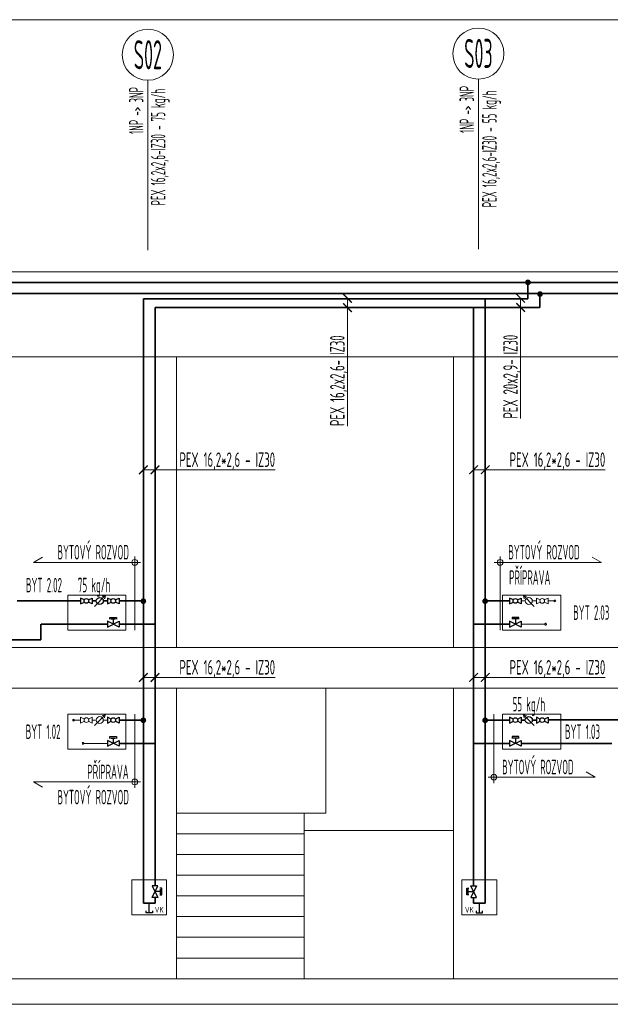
# Model space of a CAD drawing. Header units: millimetres. Extents: x 1279 to 58476, y -6899 to 74987.
# Tile 81 of 157: x 19072 to 24152, y -6899 to 1572. Entities that reach past the tile are written whole.
import ezdxf
from ezdxf.enums import TextEntityAlignment as Align

# ---------------------------------------------------------------- set-up
doc = ezdxf.new("R2010")
doc.units = ezdxf.units.MM
for name, pattern in [('phl_thick', [0]), ('VERDECKT', [9.525, 6.35, -3.175]), ('ČÁRKOVANÁ', [0.75, 0.5, -0.25])]:
    doc.linetypes.add(name, pattern=pattern)
for name, color, linetype, lineweight in [('JS_VYT_POPIS - OBECNĚ', 7, 'Continuous', 5), ('UT_KOTY - DIMENZE', 7, 'Continuous', 5), ('UT_POTRUBI - ZPÁTEČKA', 5, 'ČÁRKOVANÁ', 35), ('UT_SCHÉMA_POPIS', 7, 'VERDECKT', 5), ('UT_SCHÉMA_PŘÍVOD', 10, 'Continuous', 35), ('UT_SCHÉMA_SYMBOLY', 7, 'Continuous', 25), ('UT_SCHÉMA_ZPÁTEČKA', 172, 'VERDECKT', 35), ('UT_ZAŘÍZENÍ - ZDROJ', 3, 'Continuous', 35), ('VZT_50 POPIS - OBECNE', 7, 'Continuous', 5)]:
    doc.layers.add(name, color=color, linetype=linetype, lineweight=lineweight)
doc.styles.add('ISO 2.5', font='isocp.shx', dxfattribs={"width": 0.8, "height": 2.5})
doc.styles.add('ISOCP 2.5', font='isocp.shx', dxfattribs={"width": 0.6, "height": 2.5})
doc.styles.add('VZT_POPIS', font='isocp.shx', dxfattribs={"width": 0.6, "height": 125})

# ---------------------------------------------------------------- blocks, each defined once
blk = doc.blocks.new('_ArchTick')
at = {"color": 0, "linetype": 'ByBlock', "const_width": 0.15}
blk.add_lwpolyline([(-0.5, -0.5), (0.5, 0.5)], dxfattribs=at)

msp = doc.modelspace()

# ---------------------------------------------------------------- hatches: boundary and pattern name
at = {"layer": 'UT_POTRUBI - ZPÁTEČKA', "ltscale": 7}
msp.add_hatch(color=256, dxfattribs=at).paths.add_polyline_path([(23572, -788.3, -1), (23522.7, -788.3, -1)])
at = {"layer": 'UT_SCHÉMA_PŘÍVOD'}
for points in [[(23418.7, -687.6, 1), (23468, -687.6, 1)], [(20159.9, -3430.5, -1), (20110.6, -3430.5, -1)], [(23100.2, -3430.5, -1), (23050.9, -3430.5, -1)], [(20159.9, -4455.5, -1), (20110.6, -4455.5, -1)], [(23100.2, -4455.5, -1), (23050.9, -4455.5, -1)]]:
    msp.add_hatch(color=256, dxfattribs=at).paths.add_polyline_path(points)

# ---------------------------------------------------------------- linework, layer by layer
at = {"layer": 'JS_VYT_POPIS - OBECNĚ'}
for p, q in [((20174.2, -98.5), (20174.2, 1050.4)), ((23017.5, -402), (23017.5, 1060.2)), ((20174.2, -248.5), (20174.2, -98.5)), ((20174.2, -411.8), (20174.2, -248.5))]:
    msp.add_line(p, q, dxfattribs=at)
for centre in [(20174.2, 1270.4), (23017.5, 1280.2)]:
    msp.add_circle(centre, 220, dxfattribs=at)
at = {"layer": 'UT_KOTY - DIMENZE'}
for points in [[(21891.4, -824.8), (21891.4, -1088.7)], [(23381, -824.8), (23381, -1088.7)], [(21891.4, -904.8), (21891.4, -1088.7)], [(23381, -904.8), (23381, -1088.7)], [(21891.4, -1923.8), (21891.4, -1088.7)], [(23381, -1860.3), (23381, -1088.7)], [(20135.8, -2300.6), (20403.4, -2300.6)], [(20235.8, -2300.6), (20403.4, -2300.6)], [(20403.4, -2300.6), (21268.5, -2300.6)], [(22976.1, -2300.6), (23243.8, -2300.6)], [(23076.1, -2300.6), (23243.8, -2300.6)], [(23243.8, -2300.6), (24108.9, -2300.6)], [(20135.8, -4087), (20403.4, -4087)], [(20235.8, -4087), (20403.4, -4087)], [(20403.4, -4087), (21268.5, -4087)], [(22976.1, -4087), (23243.8, -4087)], [(23076.1, -4087), (23243.8, -4087)], [(23243.8, -4087), (24108.9, -4087)]]:
    msp.add_lwpolyline(points, dxfattribs=at)
at = {"layer": 'UT_POTRUBI - ZPÁTEČKA', "ltscale": 7}
for p, q in [((11201.7, -784.8), (29052.8, -784.8)), ((23547, -904.8), (23547, -784.8)), ((20235.8, -904.8), (23547, -904.8)), ((20235.8, -904.8), (20235.8, -5879)), ((22976.1, -904.8), (22976.1, -5879)), ((19252.4, -3761.9), (19253.7, -3629)), ((19826, -3629), (19253.7, -3629)), ((19985.8, -3629), (19926, -3629)), ((19985.8, -3629), (20235.8, -3629)), ((22976.1, -3629), (23285.9, -3629)), ((22976.1, -3629), (23285.9, -3629)), ((13657.7, -3761.9), (19252.4, -3761.9)), ((19985.8, -4654), (19926, -4654)), ((19985.8, -4654), (20235.8, -4654)), ((23285.9, -4654), (22976.1, -4654)), ((23385.9, -4654), (24165.2, -4654))]:
    msp.add_line(p, q, dxfattribs=at)
at = {"layer": 'UT_SCHÉMA_PŘÍVOD'}
for p, q in [((11101.7, -688.9), (29055.9, -688.9)), ((23442.8, -829.8), (23442.8, -688.9)), ((20135.8, -829.8), (23442.8, -829.8)), ((20135.8, -829.8), (20135.8, -6029)), ((23076.1, -829.8), (23076.1, -6029)), ((19048.5, -3429), (19595.6, -3429)), ((19730.8, -3429), (19695.6, -3429)), ((19826, -3429), (19790.8, -3429)), ((19985.8, -3429), (19926, -3429)), ((19985.8, -3429), (20135.8, -3429)), ((23226.1, -3429), (23076.1, -3429)), ((23226.1, -3429), (23285.9, -3429)), ((23226.1, -3429), (23285.9, -3429)), ((19985.8, -4454), (19926, -4454)), ((19985.8, -4454), (20135.8, -4454)), ((23285.9, -4454), (23076.1, -4454)), ((23421.1, -4454), (23385.9, -4454)), ((23516.4, -4454), (23481.1, -4454)), ((24299.9, -4452.5), (23616.4, -4452.5)), ((20235.8, -6029), (20235.8, -5979)), ((22976.1, -6029), (22976.1, -5979)), ((20135.8, -6029), (20235.8, -6029)), ((23076.1, -6029), (22976.1, -6029))]:
    msp.add_line(p, q, dxfattribs=at)
at = {"layer": 'UT_SCHÉMA_PŘÍVOD', "color": 8, "lineweight": 5}
for p, q in [((23385.9, -3429), (23421.1, -3429)), ((23516.4, -3429), (23481.1, -3429)), ((23616.4, -3429), (23676.1, -3429)), ((19595.6, -4454), (19535.8, -4454)), ((19695.6, -4454), (19730.8, -4454)), ((19826, -4454), (19790.8, -4454))]:
    msp.add_line(p, q, dxfattribs=at)
for centre in [(23676.1, -3429), (19535.8, -4454)]:
    msp.add_circle(centre, 8, dxfattribs=at)
at = {"layer": 'UT_SCHÉMA_SYMBOLY'}
for p, q in [((19714.5, -3475.3), (19807, -3382.7)), ((19714.5, -3475.3), (19807, -3382.7)), ((19807, -3382.7), (19780.3, -3389.9)), ((19807, -3382.7), (19799.9, -3409.5)), ((19627.7, -3420), (19595.6, -3404)), ((19595.6, -3404), (19595.6, -3454)), ((19595.6, -3454), (19627.7, -3437.9)), ((19663.4, -3420), (19695.6, -3404)), ((19695.6, -3454), (19663.4, -3437.9)), ((19695.6, -3404), (19695.6, -3454)), ((19858.1, -3420), (19826, -3404)), ((19826, -3404), (19826, -3454)), ((19826, -3454), (19858.1, -3437.9)), ((19893.9, -3420), (19926, -3404)), ((19926, -3454), (19893.9, -3437.9)), ((19926, -3404), (19926, -3454)), ((23318, -3420), (23285.9, -3404)), ((23285.9, -3404), (23285.9, -3454)), ((23285.9, -3454), (23318, -3437.9)), ((23353.8, -3420), (23385.9, -3404)), ((23385.9, -3454), (23353.8, -3437.9)), ((23385.9, -3404), (23385.9, -3454)), ((19826, -3654), (19926, -3604)), ((19926, -3654), (19826, -3604)), ((19826, -3604), (19826, -3654)), ((19847.4, -3586.8), (19847.4, -3569.9)), ((19847.4, -3569.9), (19904.6, -3569.9)), ((19855, -3583), (19897, -3583)), ((19876, -3583), (19876, -3629)), ((19904.6, -3569.9), (19904.6, -3586.8)), ((19926, -3604), (19926, -3654)), ((23385.9, -3654), (23285.9, -3604)), ((23285.9, -3654), (23385.9, -3604)), ((23285.9, -3604), (23285.9, -3654)), ((23364.5, -3569.9), (23307.3, -3569.9)), ((23307.3, -3569.9), (23307.3, -3586.8)), ((23356.9, -3583), (23314.9, -3583)), ((23335.9, -3583), (23335.9, -3629)), ((23364.5, -3586.8), (23364.5, -3569.9)), ((23385.9, -3604), (23385.9, -3654)), ((19858.1, -4445.1), (19826, -4429)), ((19826, -4429), (19826, -4479)), ((19826, -4479), (19858.1, -4462.9)), ((19893.9, -4445.1), (19926, -4429)), ((19926, -4479), (19893.9, -4462.9)), ((19926, -4429), (19926, -4479)), ((23318, -4445), (23285.9, -4429)), ((23285.9, -4429), (23285.9, -4479)), ((23285.9, -4479), (23318, -4462.9)), ((23353.8, -4445), (23385.9, -4429)), ((23385.9, -4479), (23353.8, -4462.9)), ((23385.9, -4429), (23385.9, -4479)), ((23548.5, -4445), (23516.4, -4429)), ((23516.4, -4429), (23516.4, -4479)), ((23516.4, -4479), (23548.5, -4462.9)), ((23584.3, -4445), (23616.4, -4429)), ((23616.4, -4479), (23584.3, -4462.9)), ((23616.4, -4429), (23616.4, -4479)), ((19826, -4679), (19926, -4629)), ((19926, -4679), (19826, -4629)), ((19826, -4629), (19826, -4679)), ((19847.4, -4611.8), (19847.4, -4594.9)), ((19847.4, -4594.9), (19904.6, -4594.9)), ((19855, -4608), (19897, -4608)), ((19876, -4608), (19876, -4654)), ((19904.6, -4594.9), (19904.6, -4611.8)), ((19926, -4629), (19926, -4679)), ((23385.9, -4679), (23285.9, -4629)), ((23285.9, -4679), (23385.9, -4629)), ((23285.9, -4629), (23285.9, -4679)), ((23364.5, -4594.9), (23307.3, -4594.9)), ((23307.3, -4594.9), (23307.3, -4611.8)), ((23356.9, -4608), (23314.9, -4608)), ((23335.9, -4608), (23335.9, -4654)), ((23364.5, -4611.8), (23364.5, -4594.9)), ((23385.9, -4629), (23385.9, -4679)), ((20210.8, -5979), (20260.8, -5879)), ((20210.8, -5879), (20260.8, -5979)), ((20260.8, -5879), (20210.8, -5879)), ((20281.8, -5929), (20235.8, -5929)), ((20294.9, -5900.4), (20278, -5900.4)), ((20281.8, -5950), (20281.8, -5908)), ((20294.9, -5957.6), (20294.9, -5900.4)), ((22917.1, -5957.6), (22917.1, -5900.4)), ((22917.1, -5900.4), (22933.9, -5900.4)), ((22930.1, -5950), (22930.1, -5908)), ((22930.1, -5929), (22976.1, -5929)), ((23001.1, -5979), (22951.1, -5879)), ((23001.1, -5879), (22951.1, -5979)), ((22951.1, -5879), (23001.1, -5879)), ((20260.8, -5979), (20210.8, -5979)), ((20278, -5957.6), (20294.9, -5957.6)), ((22933.9, -5957.6), (22917.1, -5957.6)), ((22951.1, -5979), (23001.1, -5979)), ((20158.8, -6110.9), (20158.8, -6094.9)), ((20185.8, -6110.9), (20185.8, -6029)), ((20212.8, -6094.9), (20212.8, -6110.9)), ((22999.1, -6094.9), (22999.1, -6110.9)), ((23026.1, -6110.9), (23026.1, -6029)), ((23053.1, -6110.9), (23053.1, -6094.9)), ((20212.8, -6110.9), (20158.8, -6110.9)), ((22999.1, -6110.9), (23053.1, -6110.9))]:
    msp.add_line(p, q, dxfattribs=at)
at = {"layer": 'UT_SCHÉMA_SYMBOLY', "color": 8, "lineweight": 5}
for p, q in [((23548.5, -3420), (23516.4, -3404)), ((23516.4, -3404), (23516.4, -3454)), ((23516.4, -3454), (23548.5, -3437.9)), ((23584.3, -3420), (23616.4, -3404)), ((23616.4, -3454), (23584.3, -3437.9)), ((23616.4, -3404), (23616.4, -3454)), ((19627.7, -4445.1), (19595.6, -4429)), ((19595.6, -4429), (19595.6, -4479)), ((19595.6, -4479), (19627.7, -4462.9)), ((19663.4, -4445.1), (19695.6, -4429)), ((19695.6, -4479), (19663.4, -4462.9)), ((19695.6, -4429), (19695.6, -4479))]:
    msp.add_line(p, q, dxfattribs=at)
at = {"layer": 'UT_SCHÉMA_SYMBOLY'}
for centre, radius in [((19645.6, -3429), 20), ((19760.8, -3429), 30), ((19876, -3429), 20), ((23335.9, -3429), 20), ((19876, -4454), 20), ((23335.9, -4454), 20), ((23451.1, -4454), 30), ((23566.4, -4454), 20)]:
    msp.add_circle(centre, radius, dxfattribs=at)
at = {"layer": 'UT_SCHÉMA_SYMBOLY', "color": 8, "lineweight": 5}
for centre, radius in [((23451.1, -3429), 30), ((23566.4, -3429), 20), ((19645.6, -4454), 20), ((19760.8, -4454), 30)]:
    msp.add_circle(centre, radius, dxfattribs=at)
at = {"layer": 'UT_SCHÉMA_ZPÁTEČKA', "color": 8, "lineweight": 5, "ltscale": 0.3}
for p, q in [((23385.9, -3629), (23596.1, -3629)), ((19826, -4654), (19615.8, -4654))]:
    msp.add_line(p, q, dxfattribs=at)
for centre in [(23596.1, -3629), (19615.8, -4654)]:
    msp.add_circle(centre, 8, dxfattribs=at)
at = {"layer": 'UT_ZAŘÍZENÍ - ZDROJ', "linetype": 'Continuous', "lineweight": 5}
for p, q in [((19985.8, -3379), (19485.8, -3379)), ((19485.8, -3379), (19485.8, -3679)), ((19985.8, -3679), (19985.8, -3379)), ((23226.1, -3679), (23226.1, -3379)), ((23226.1, -3379), (23726.1, -3379)), ((23726.1, -3379), (23726.1, -3679)), ((19485.8, -3679), (19985.8, -3679)), ((23726.1, -3679), (23226.1, -3679)), ((19985.8, -4404), (19485.8, -4404)), ((19485.8, -4404), (19485.8, -4704)), ((19985.8, -4704), (19985.8, -4404)), ((23226.1, -4704), (23226.1, -4404)), ((23226.1, -4404), (23726.1, -4404)), ((23726.1, -4404), (23726.1, -4704)), ((19485.8, -4704), (19985.8, -4704)), ((23726.1, -4704), (23226.1, -4704)), ((20335.8, -5829), (20035.8, -5829)), ((20035.8, -5829), (20035.8, -6129)), ((20335.8, -6129), (20335.8, -5829)), ((22876.1, -6129), (22876.1, -5829)), ((22876.1, -5829), (23176.1, -5829)), ((23176.1, -5829), (23176.1, -6129)), ((20035.8, -6129), (20335.8, -6129)), ((23176.1, -6129), (22876.1, -6129))]:
    msp.add_line(p, q, dxfattribs=at)
at = {"layer": 'VZT_50 POPIS - OBECNE', "linetype": 'phl_thick'}
for p, q in [((1278.8, 1571.9), (54540.4, 1571.9)), ((1278.8, -598.1), (52959, -598.1)), ((1278.8, -1329), (52959, -1329)), ((20419.8, -1329), (20419.8, -3829)), ((22804.2, -1329), (22804.2, -3829)), ((20060.8, -3047), (20060.8, -3679)), ((23203.8, -3047), (23203.8, -3679)), ((19189.5, -3097), (19267.5, -3052)), ((20110.8, -3097), (19189.5, -3097)), ((23153.8, -3097), (24075.1, -3097)), ((24075.1, -3097), (23997.1, -3052)), ((1278.8, -3829), (52959, -3829)), ((1278.8, -4179), (52959, -4179)), ((20419.8, -4179), (20419.8, -6679)), ((21704.2, -4179), (21704.2, -5254)), ((22804.2, -4179), (22804.2, -6679)), ((20060.8, -5036), (20060.8, -4404)), ((23151.1, -4995.1), (23151.1, -4404)), ((23497.4, -4500.3), (23404.9, -4407.7)), ((23404.9, -4407.7), (23431.6, -4414.9)), ((23497.4, -4500.3), (23404.9, -4407.7)), ((23404.9, -4407.7), (23412.1, -4434.5)), ((24022.4, -4945.1), (23944.5, -4900.1)), ((20110.8, -4986), (19189.5, -4986)), ((19189.5, -4986), (19267.5, -5031)), ((23101.1, -4945.1), (24022.4, -4945.1)), ((20419.8, -5254), (21519.8, -5254)), ((21519.8, -5254), (21704.2, -5254)), ((21519.8, -5254), (21519.8, -6679)), ((22804.2, -5404), (21519.8, -5404)), ((20419.8, -5432.1), (21519.8, -5432.1)), ((20419.8, -5610.2), (21519.8, -5610.2)), ((20419.8, -5788.4), (21519.8, -5788.4)), ((20419.8, -5966.5), (21519.8, -5966.5)), ((20419.8, -6144.6), (21519.8, -6144.6)), ((20419.8, -6322.7), (21519.8, -6322.7)), ((20419.8, -6500.9), (21519.8, -6500.9)), ((1278.8, -6679), (35150.3, -6679)), ((7635.5, -6679), (52959, -6679)), ((20419.8, -6679), (21519.8, -6679)), ((1278.8, -6899), (35150.3, -6899)), ((7635.5, -6899), (52959, -6899))]:
    msp.add_line(p, q, dxfattribs=at)
at = {"layer": 'VZT_50 POPIS - OBECNE', "color": 8, "linetype": 'phl_thick', "lineweight": 5}
for p, q in [((23497.4, -3475.3), (23404.9, -3382.7)), ((23404.9, -3382.7), (23431.6, -3389.9)), ((23497.4, -3475.3), (23404.9, -3382.7)), ((23404.9, -3382.7), (23412.1, -3409.5)), ((19714.5, -4500.3), (19807, -4407.7)), ((19714.5, -4500.3), (19807, -4407.7)), ((19807, -4407.7), (19780.3, -4414.9)), ((19807, -4407.7), (19799.9, -4434.5))]:
    msp.add_line(p, q, dxfattribs=at)
at = {"layer": 'VZT_50 POPIS - OBECNE', "linetype": 'phl_thick'}
for centre in [(20060.8, -3097), (23203.8, -3097), (20060.8, -4986), (23151.1, -4945.1)]:
    msp.add_circle(centre, 25, dxfattribs=at)

# ---------------------------------------------------------------- block references
at = {"layer": 'UT_KOTY - DIMENZE', "xscale": 75, "yscale": 75, "zscale": 75}
for p, rotation in [((21891.4, -824.8), 90), ((23381, -824.8), 90), ((21891.4, -904.8), 90), ((23381, -904.8), 90), ((20135.8, -2300.6), 179.9999999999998), ((20235.8, -2300.6), 180), ((22976.1, -2300.6), 179.9999999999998), ((23076.1, -2300.6), 180), ((20135.8, -4087), 179.9999999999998), ((20235.8, -4087), 180), ((22976.1, -4087), 179.9999999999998), ((23076.1, -4087), 180)]:
    msp.add_blockref('_ArchTick', p, dxfattribs=dict(at, rotation=rotation))

# ---------------------------------------------------------------- texts
at = {"layer": 'JS_VYT_POPIS - OBECNĚ', "style": 'VZT_POPIS', "width": 0.5}
for s, p in [('S02', (20174.2, 1270.4)), ('S03', (23017.5, 1281.7))]:
    msp.add_text(s, height=250, dxfattribs=at).set_placement(p, align=Align.MIDDLE_CENTER)
for s, p in [('1NP -> 3NP', (20174.2, 587.9)), ('PEX 16,2x2,6-IZ30 - 75 kg/h', (20362.3, -26.8)), ('1NP -> 3NP', (23017.5, 597.7)), ('PEX 16,2x2,6-IZ30 - 55 kg/h', (23212.3, -42.1))]:
    msp.add_text(s, height=125, rotation=90, dxfattribs=at).set_placement(p, align=Align.BOTTOM_LEFT)
for s, p in [('BYTOVÝ ROZVOD', (20010.8, -3109.5)), ('BYTOVÝ ROZVOD', (23888.6, -3109.5)), ('PŘÍPRAVA', (23636.8, -3327.3)), ('PŘÍPRAVA', (20009, -4999.4)), ('BYTOVÝ ROZVOD', (23836, -4957.6)), ('BYTOVÝ ROZVOD', (20010.8, -5216.4))]:
    msp.add_text(s, height=125, dxfattribs=at).set_placement(p, align=Align.BOTTOM_RIGHT)
for s, p in [('75 kg/h', (19711.6, -3392.2)), ('55 kg/h', (23452, -4417.2))]:
    msp.add_text(s, height=125, dxfattribs=at).set_placement(p, align=Align.BOTTOM_CENTER)
for s, p in [('BYT 2.02', (19435.8, -3292.5)), ('BYT 2.03', (24143.9, -3529)), ('BYT 1.02', (19423.3, -4554)), ('BYT 1.03', (24063.6, -4554))]:
    msp.add_text(s, height=125, dxfattribs=at).set_placement(p, align=Align.MIDDLE_RIGHT)
at = {"layer": 'UT_KOTY - DIMENZE', "char_height": 125, "attachment_point": 1, "rotation": 90, "style": 'ISOCP 2.5'}
for s, insert in [('PEX 16,2x2,6- IZ30', (21741.4, -1923.8)), ('PEX 20x2,9- IZ30', (23231, -1860.3))]:
    msp.add_mtext(s, dxfattribs=dict(at, insert=insert))
at = {"layer": 'UT_KOTY - DIMENZE', "char_height": 125, "attachment_point": 3, "style": 'ISOCP 2.5'}
for insert in [(21268.5, -2150.6), (24108.9, -2150.6), (21268.5, -3937), (24108.9, -3937)]:
    msp.add_mtext('PEX 16,2*2,6 - IZ30', dxfattribs=dict(at, insert=insert))
at = {"layer": 'UT_SCHÉMA_POPIS', "style": 'ISO 2.5', "width": 0.8}
for p in [(20271.9, -6125.9), (22940, -6125.9)]:
    msp.add_text('VK', height=50, dxfattribs=at).set_placement(p, align=Align.BOTTOM_CENTER)

doc.saveas('drawing.dxf')
